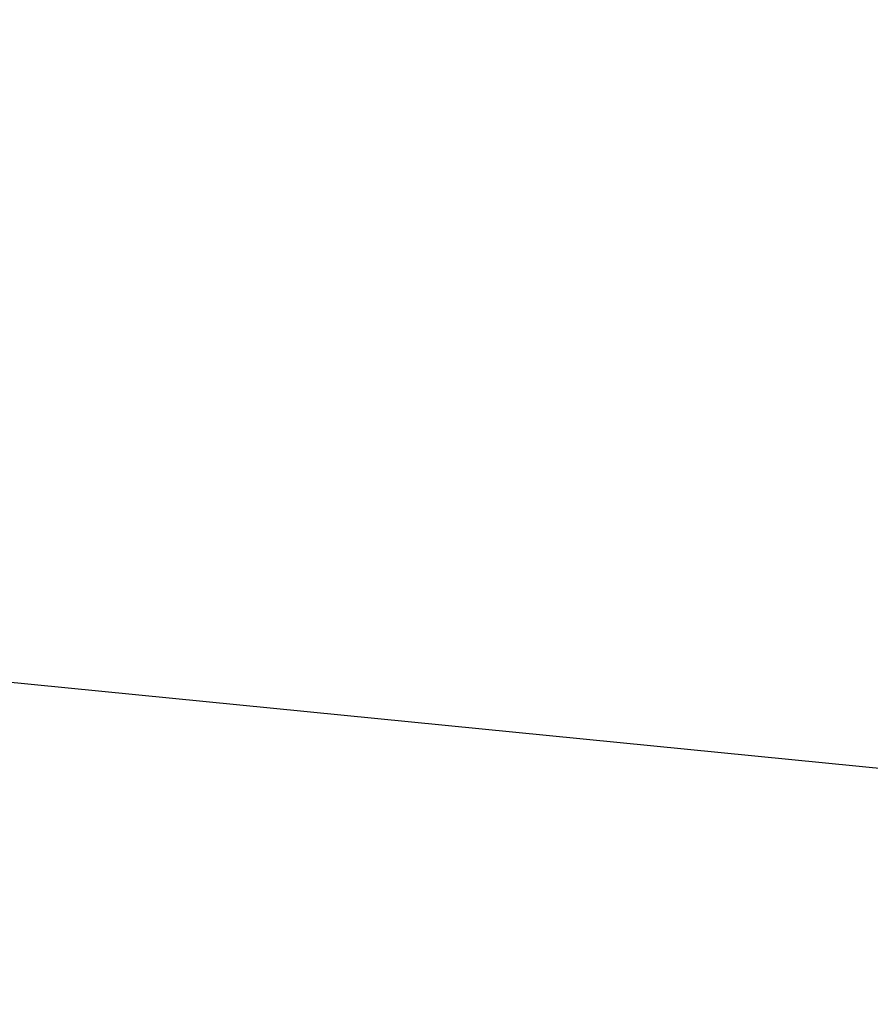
# Model space of a CAD drawing. Extents: x -219 to 381, y -9 to 31.
# Tile 202 of 256: x -0.61299 to -0.61185, y 18.26653 to 18.26784. Entities that reach past the tile are written whole.
import ezdxf

# ---------------------------------------------------------------- set-up
doc = ezdxf.new("R2010")
doc.units = 0
doc.header["$LTSCALE"] = 25.4
doc.layers.get('0').update_dxf_attribs({"color": 13, "linetype": 'CONTINUOUS'})

# ---------------------------------------------------------------- blocks, each defined once
blk = doc.blocks.new('IMPULSE-LED-S-8115_STL_1')
at = {"color": 250}
blk.add_line((-0.7282567, 18.2783508, 6.3657899), (-0.490633, 18.2548599, 6.4842629), dxfattribs=at)
blk.add_line((-0.7282567, 18.2783508, 6.3657899), (-0.490633, 18.2548599, 6.4842629), dxfattribs=at)
mesh = blk.add_polyface(dxfattribs=at)
corners = [(-0.3201222, 18.3412971, 214.6570587), (-0.3597477, 18.4006233, 214.6521454), (-0.6129841, 18.0994167, 214.4399414)]
mesh.append_faces([[corners[k] for k in face] for face in [(0, 1, 2)]], dxfattribs={"color": 250})
mesh = blk.add_polyface(dxfattribs=at)
corners = [(-0.2486311, 18.2471027, 214.664978), (-0.3201222, 18.3412971, 214.6570587), (-0.6129841, 18.0994167, 214.4399414)]
mesh.append_faces([[corners[k] for k in face] for face in [(0, 1, 2)]], dxfattribs={"color": 250})
mesh = blk.add_polyface(dxfattribs=at)
corners = [(-0.4992052, 18.2676125, 217.0388336), (-0.6201937, 18.109436, 217.1517639), (-0.6568907, 18.1626167, 217.1482086)]
mesh.append_faces([[corners[k] for k in face] for face in [(0, 1, 2)]], dxfattribs={"color": 250})
mesh = blk.add_polyface(dxfattribs=at)
corners = [(-0.3983476, 18.1309261, 217.0490417), (-0.6201937, 18.109436, 217.1517639), (-0.4992052, 18.2676125, 217.0388336)]
mesh.append_faces([[corners[k] for k in face] for face in [(0, 1, 2)]], dxfattribs={"color": 250})

msp = doc.modelspace()

# ---------------------------------------------------------------- block references
at = {"color": 0}
msp.add_blockref('IMPULSE-LED-S-8115_STL_1', (0, 0), dxfattribs=at)

doc.saveas('drawing.dxf')
